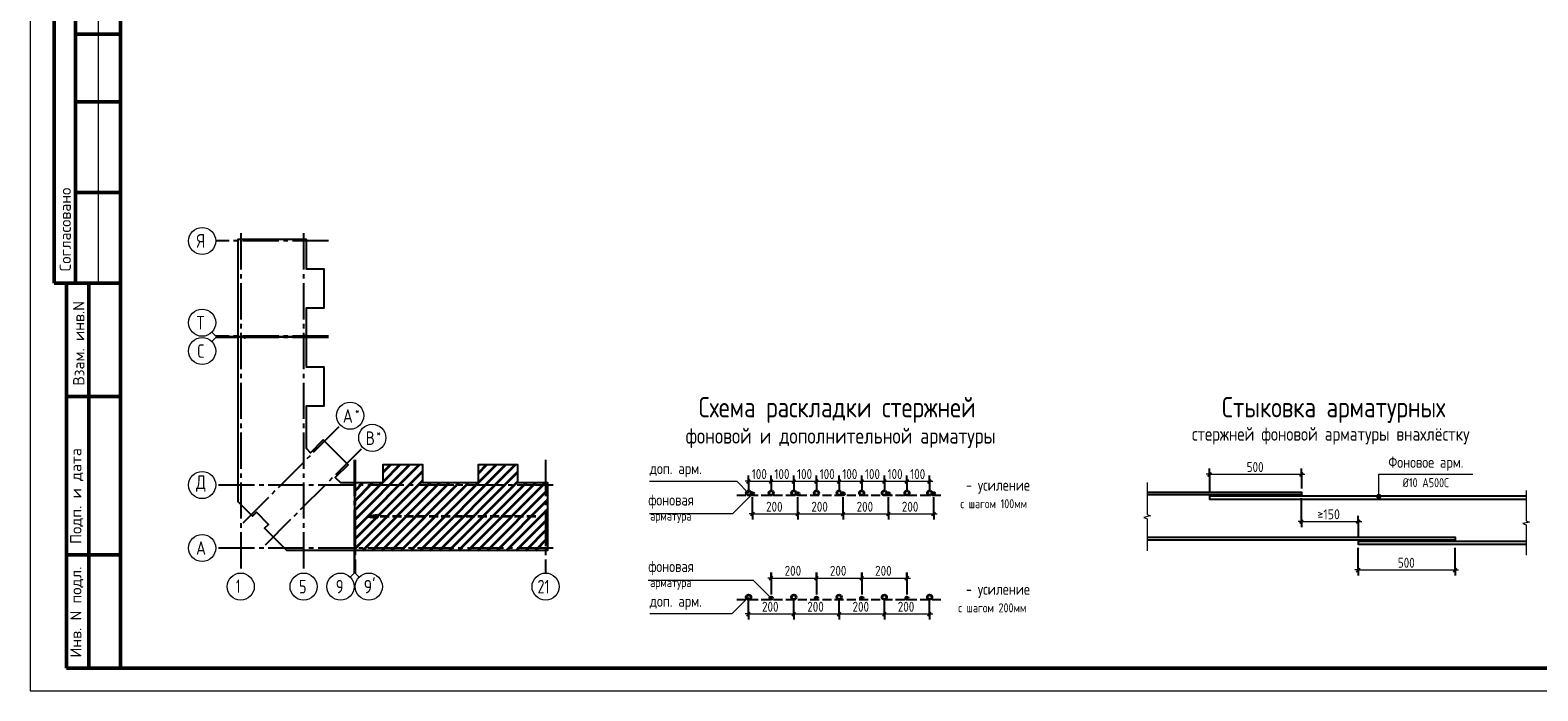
# Model space of a CAD drawing. Header units: millimetres. Extents: x 0 to 64958, y 0 to 42000.
# Tile 1 of 33: x 0 to 33317, y 0 to 14585. Entities that reach past the tile are written whole.
import ezdxf

# ---------------------------------------------------------------- set-up
doc = ezdxf.new("R2010")
doc.units = ezdxf.units.MM
doc.linetypes.add('______2', pattern=[270, 200, -70])
doc.linetypes.add('______5', pattern=[1100, 800, -100, 100, -100])
for name, color, linetype, lineweight in [('Standard', 7, 'Continuous', 25), ('Оси', 40, '______5', 18), ('Примечания', 7, 'Continuous', 25)]:
    doc.layers.add(name, color=color, linetype=linetype, lineweight=lineweight)
doc.styles.add('GOST 2.304-81', font='txt')
doc.styles.add('ISOCPEUR', font='txt')

msp = doc.modelspace()

# ---------------------------------------------------------------- hatches: boundary and pattern name
at = {"layer": 'Примечания', "linetype": 'Continuous', "lineweight": 13, "transparency": 33554687}
for points in [[(29763, 4316), (29840, 4316), (29824, 4333)], [(29763, 4316), (29824, 4333), (29779, 4333)], [(29779, 4333), (29824, 4333), (29802, 4339)], [(29757, 4294), (29847, 4294), (29840, 4316)], [(29757, 4294), (29840, 4316), (29763, 4316)], [(29763, 4271), (29847, 4294), (29757, 4294)], [(29763, 4271), (29840, 4271), (29847, 4294)], [(29779, 4255), (29840, 4271), (29763, 4271)], [(29779, 4255), (29824, 4255), (29840, 4271)], [(29824, 4255), (29779, 4255), (29802, 4249)]]:
    msp.add_hatch(color=7, dxfattribs=at).paths.add_polyline_path(points)
at = {"layer": 'Примечания', "linetype": 'Continuous', "lineweight": 35, "transparency": 33554687}
msp.add_hatch(color=7, dxfattribs=at).paths.add_polyline_path([(7674, 3878), (7464, 3848), (7674, 3818)])

# ---------------------------------------------------------------- linework, layer by layer
at = {"layer": 'Standard', "color": 7, "linetype": 'Continuous', "lineweight": 50, "transparency": 33554687}
for p, q in [((527, 15500), (527, 9000)), ((527, 15500), (527, 9000)), ((1000, 15500), (1000, 9000)), ((2000, 14500), (1000, 14500)), ((2000, 13000), (1000, 13000)), ((2000, 11000), (1000, 11000)), ((0, 9000), (6, 9000)), ((527, 9000), (2000, 9000)), ((800, 500), (800, 9000)), ((800, 500), (800, 9000)), ((1300, 500), (1300, 9000)), ((800, 6500), (2000, 6500)), ((800, 3000), (2000, 3000)), ((2000, 500), (800, 500))]:
    msp.add_line(p, q, dxfattribs=at)
at = {"layer": 'Standard', "color": 7, "linetype": 'Continuous', "lineweight": 13, "transparency": 33554687}
for p, q in [((1500, 15500), (1500, 9000)), ((4100, 7827), (4012, 7915)), ((4100, 7802), (4012, 7714)), ((4100, 7827), (4600, 7827)), ((4100, 7802), (4600, 7802)), ((7158, 2600), (7158, 3100)), ((7183, 2600), (7183, 3100)), ((7158, 2600), (7070, 2512)), ((7183, 2600), (7271, 2512))]:
    msp.add_line(p, q, dxfattribs=at)
at = {"layer": 'Standard', "color": 7, "linetype": 'Continuous', "lineweight": 35, "transparency": 33554687}
for p, q in [((7173, 3561), (8605, 4993)), ((7173, 3773), (8393, 4993)), ((7173, 3349), (8669, 4845)), ((7801, 4614), (8180, 4993)), ((7801, 4826), (7968, 4993)), ((8621, 3100), (10514, 4993)), ((8833, 3100), (10726, 4993)), ((9045, 3100), (10773, 4828)), ((9905, 4596), (10302, 4993)), ((9905, 4808), (10090, 4993)), ((7173, 3137), (8669, 4633)), ((7173, 4410), (7359, 4596)), ((7173, 3986), (7783, 4596)), ((7173, 4198), (7571, 4596)), ((7348, 3100), (8844, 4596)), ((7560, 3100), (9056, 4596)), ((7772, 3100), (9268, 4596)), ((7984, 3100), (9480, 4596)), ((8197, 3100), (9693, 4596)), ((8409, 3100), (9905, 4596)), ((9257, 3100), (10773, 4616)), ((9469, 3100), (10965, 4596)), ((9682, 3100), (11178, 4596)), ((9894, 3100), (11390, 4596)), ((10106, 3100), (11434, 4428)), ((10318, 3100), (11434, 4216)), ((10530, 3100), (11434, 4004)), ((10742, 3100), (11434, 3792)), ((10954, 3100), (11434, 3580)), ((11166, 3100), (11434, 3368)), ((11379, 3100), (11434, 3155))]:
    msp.add_line(p, q, dxfattribs=at)
at = {"layer": 'Standard', "color": 7, "linetype": 'Continuous', "lineweight": 13, "transparency": 33554687}
msp.add_lwpolyline([(0, 0), (59400, 0), (59400, 42000), (0, 42000), (0, 0)], close=True, dxfattribs=at)
at = {"layer": 'Standard', "color": 7, "linetype": 'Continuous', "lineweight": 50, "transparency": 33554687}
msp.add_lwpolyline([(2000, 41500), (58900, 41500), (58900, 500), (2000, 500), (2000, 41500)], close=True, dxfattribs=at)
at = {"layer": 'Standard', "color": 7, "linetype": 'Continuous', "lineweight": 25, "transparency": 33554687}
for points in [[(4600, 7817), (4600, 9974), (6096, 9974), (6096, 9313), (6493, 9313), (6493, 8445), (6096, 8445), (6096, 7817), (6078, 7817), (6078, 7837), (6063, 7837), (6063, 7817), (4600, 7817)], [(4600, 4357), (4600, 7812), (4738, 7812), (4738, 7792), (4753, 7792), (4753, 7812), (6096, 7812), (6096, 7149), (6493, 7149), (6493, 6281), (6096, 6281), (6096, 5355), (6194, 5257), (6475, 5538), (7024, 4989), (6743, 4708), (6855, 4596), (7168, 4596), (7168, 3100), (5670, 3100), (5182, 3588), (5267, 3673), (4999, 3941), (4914, 3856), (4600, 4170), (4600, 4357)], [(7173, 3100), (7173, 4563), (7193, 4563), (7193, 4578), (7173, 4578), (7173, 4596), (7801, 4596), (7801, 4993), (8669, 4993), (8669, 4596), (9287, 4596), (9905, 4596), (9905, 4993), (10773, 4993), (10773, 4596), (11434, 4596), (11434, 3100), (9287, 3100), (7173, 3100)]]:
    msp.add_lwpolyline(points, dxfattribs=at)
at = {"layer": 'Оси', "color": 8, "linetype": '______5', "lineweight": -3, "transparency": 33554687}
for p, q in [((4653, 10101), (4653, 2600)), ((6043, 10101), (6043, 2600)), ((6596, 9931), (4100, 9931)), ((6596, 7827), (4100, 7827)), ((6596, 7802), (4100, 7802)), ((4708, 3712), (6858, 5862)), ((5198, 3222), (7348, 5372)), ((7158, 5096), (7158, 2600)), ((7183, 5096), (7183, 2600)), ((11391, 5096), (11391, 2600)), ((11561, 4543), (4100, 4543)), ((11561, 4543), (4100, 4543)), ((11561, 3153), (4100, 3153))]:
    msp.add_line(p, q, dxfattribs=at)
at = {"layer": 'Оси', "color": 7, "linetype": 'Continuous', "lineweight": 13, "transparency": 33554687}
for centre in [(3800, 9931), (3800, 8127), (3800, 7502), (7070, 6074), (7560, 5584), (3800, 4543), (3800, 4543), (3800, 3153), (4653, 2300), (6043, 2300), (6858, 2300), (7483, 2300), (11391, 2300)]:
    msp.add_circle(centre, 300, dxfattribs=at)
at = {"layer": 'Примечания', "color": 253, "linetype": 'Continuous', "lineweight": -3, "true_color": 0xa0a0a0, "transparency": 33554687}
for p, q in [((15876, 4625), (15876, 4750)), ((16376, 4625), (16376, 4750)), ((16876, 4625), (16876, 4750)), ((17376, 4625), (17376, 4750)), ((17876, 4625), (17876, 4750)), ((18376, 4625), (18376, 4750)), ((18876, 4625), (18876, 4750)), ((19376, 4625), (19376, 4750)), ((19876, 4625), (19876, 4750)), ((26064, 4780), (26064, 4905)), ((26064, 4780), (26064, 4655)), ((26064, 4780), (26064, 4369)), ((28094, 4780), (28094, 4905)), ((28094, 4780), (28094, 4655)), ((28094, 4780), (28094, 4464)), ((15876, 4625), (15876, 4500)), ((15876, 4625), (15876, 4442)), ((16376, 4625), (16376, 4500)), ((16376, 4625), (16376, 4442)), ((16876, 4625), (16876, 4500)), ((16876, 4625), (16876, 4442)), ((17376, 4625), (17376, 4500)), ((17376, 4625), (17376, 4442)), ((17876, 4625), (17876, 4500)), ((17876, 4625), (17876, 4442)), ((18376, 4625), (18376, 4500)), ((18376, 4625), (18376, 4442)), ((18876, 4625), (18876, 4500)), ((18876, 4625), (18876, 4442)), ((19376, 4625), (19376, 4500)), ((19376, 4625), (19376, 4442)), ((19876, 4625), (19876, 4500)), ((19876, 4625), (19876, 4442)), ((15966, 3904), (15966, 4272)), ((15966, 3904), (15966, 4029)), ((16966, 3904), (16966, 4029)), ((17966, 3904), (17966, 4029)), ((18966, 3904), (18966, 4029)), ((19966, 3904), (19966, 4272)), ((19966, 3904), (19966, 4029)), ((28094, 3737), (28094, 4254)), ((15966, 3904), (15966, 3779)), ((16966, 3904), (16966, 3779)), ((17966, 3904), (17966, 3779)), ((18966, 3904), (18966, 3779)), ((19966, 3904), (19966, 3779)), ((28094, 3737), (28094, 3862)), ((28094, 3737), (28094, 3612)), ((29349, 3737), (29349, 3862)), ((29349, 3737), (29349, 3612)), ((29349, 3737), (29349, 3369)), ((29349, 2668), (29349, 3159)), ((31489, 2668), (31489, 3159)), ((29349, 2668), (29349, 2793)), ((29349, 2668), (29349, 2543)), ((31489, 2668), (31489, 2793)), ((31489, 2668), (31489, 2543)), ((16376, 2490), (16376, 2615)), ((16376, 2609), (16376, 2148)), ((16376, 2490), (16376, 2365)), ((16376, 2490), (16376, 2123)), ((17376, 2490), (17376, 2615)), ((17376, 2609), (17376, 2148)), ((17376, 2490), (17376, 2365)), ((17376, 2490), (17376, 2123)), ((18376, 2490), (18376, 2615)), ((18376, 2609), (18376, 2148)), ((18376, 2490), (18376, 2365)), ((18376, 2490), (18376, 2123)), ((19376, 2490), (19376, 2615)), ((19376, 2609), (19376, 2148)), ((19376, 2490), (19376, 2365)), ((19376, 2490), (19376, 2123)), ((15876, 1696), (15876, 1993)), ((15876, 1696), (15876, 1821)), ((15876, 1696), (15876, 1571)), ((16876, 1696), (16876, 1821)), ((16876, 1696), (16876, 1571)), ((17876, 1696), (17876, 1821)), ((17876, 1696), (17876, 1571)), ((18876, 1696), (18876, 1821)), ((18876, 1696), (18876, 1571)), ((19876, 1696), (19876, 1993)), ((19876, 1696), (19876, 1821)), ((19876, 1696), (19876, 1571))]:
    msp.add_line(p, q, dxfattribs=at)
at = {"layer": 'Примечания', "color": 7, "linetype": 'Continuous', "lineweight": 13, "transparency": 33554687}
for p, q in [((26064, 4780), (25989, 4780)), ((26064, 4780), (28094, 4780)), ((28094, 4780), (28169, 4780)), ((15876, 4625), (15801, 4625)), ((15876, 4625), (16376, 4625)), ((16376, 4625), (16876, 4625)), ((16876, 4625), (17376, 4625)), ((17376, 4625), (17876, 4625)), ((17876, 4625), (18376, 4625)), ((18376, 4625), (18876, 4625)), ((18876, 4625), (19376, 4625)), ((19376, 4625), (19876, 4625)), ((19876, 4625), (19951, 4625)), ((24683, 4601), (24683, 3891)), ((29802, 4339), (29802, 4339)), ((33060, 4421), (33060, 3751)), ((29757, 4294), (29757, 4294)), ((29802, 4249), (29802, 4249)), ((29847, 4294), (29847, 4294)), ((15966, 3904), (15891, 3904)), ((15966, 3904), (16966, 3904)), ((16966, 3904), (17966, 3904)), ((17966, 3904), (18966, 3904)), ((18966, 3904), (19966, 3904)), ((19966, 3904), (20041, 3904)), ((24758, 3860), (24608, 3830)), ((24608, 3830), (24683, 3800)), ((24683, 3891), (24758, 3860)), ((24683, 3800), (24683, 3089)), ((28094, 3737), (28019, 3737)), ((28094, 3737), (29349, 3737)), ((29349, 3737), (29424, 3737)), ((33135, 3722), (32985, 3693)), ((32985, 3693), (33060, 3665)), ((33060, 3751), (33135, 3722)), ((33060, 3665), (33060, 2994)), ((24683, 3089), (24683, 3089)), ((29349, 2668), (29274, 2668)), ((29349, 2668), (31489, 2668)), ((31489, 2668), (31564, 2668)), ((33060, 2994), (33060, 2994)), ((16376, 2490), (16301, 2490)), ((16376, 2490), (17376, 2490)), ((17376, 2490), (18376, 2490)), ((18376, 2490), (19376, 2490)), ((19376, 2490), (19451, 2490)), ((15876, 1696), (15801, 1696)), ((15876, 1696), (16876, 1696)), ((16876, 1696), (17876, 1696)), ((17876, 1696), (18876, 1696)), ((18876, 1696), (19876, 1696)), ((19876, 1696), (19951, 1696))]:
    msp.add_line(p, q, dxfattribs=at)
at = {"layer": 'Примечания', "color": 7, "linetype": 'Continuous', "lineweight": 25, "transparency": 33554687}
for p, q in [((26027, 4742), (26102, 4817)), ((28057, 4742), (28132, 4817)), ((15839, 4587), (15914, 4662)), ((16339, 4587), (16414, 4662)), ((16839, 4587), (16914, 4662)), ((17339, 4587), (17414, 4662)), ((17839, 4587), (17914, 4662)), ((18339, 4587), (18414, 4662)), ((18839, 4587), (18914, 4662)), ((19339, 4587), (19414, 4662)), ((19839, 4587), (19914, 4662)), ((15929, 3867), (16004, 3942)), ((16929, 3867), (17004, 3942)), ((17929, 3867), (18004, 3942)), ((18929, 3867), (19004, 3942)), ((19929, 3867), (20004, 3942)), ((28057, 3699), (28132, 3774)), ((29312, 3699), (29387, 3774)), ((29312, 2630), (29387, 2705)), ((31452, 2630), (31527, 2705)), ((16339, 2453), (16414, 2528)), ((17339, 2453), (17414, 2528)), ((18339, 2453), (18414, 2528)), ((19339, 2453), (19414, 2528)), ((15839, 1658), (15914, 1733)), ((16839, 1658), (16914, 1733)), ((17839, 1658), (17914, 1733)), ((18839, 1658), (18914, 1733)), ((19839, 1658), (19914, 1733))]:
    msp.add_line(p, q, dxfattribs=at)
at = {"layer": 'Примечания', "color": 8, "linetype": '______2', "lineweight": -3, "true_color": 0x737373, "transparency": 33554687}
for p, q in [((15616, 4317), (20126, 4317)), ((15616, 2018), (20126, 2018))]:
    msp.add_line(p, q, dxfattribs=at)
at = {"layer": 'Примечания', "color": 7, "linetype": 'Continuous', "lineweight": 35, "transparency": 33554687}
for p, q in [((7674, 3878), (7464, 3848)), ((7464, 3848), (7464, 3848)), ((7464, 3848), (7464, 3848)), ((7464, 3848), (7464, 3848)), ((7464, 3848), (7674, 3818)), ((7674, 3818), (7674, 3878)), ((7674, 3848), (7689, 3848))]:
    msp.add_line(p, q, dxfattribs=at)
at = {"layer": 'Примечания', "color": 7, "linetype": '______2', "lineweight": 35, "transparency": 33554687}
msp.add_line((11174, 3848), (7464, 3848), dxfattribs=at)
at = {"layer": 'Примечания', "color": 7, "linetype": 'Continuous', "lineweight": 13, "transparency": 33554687}
for points in [[(29802, 4294), (29802, 4780), (31879, 4780)], [(13683, 4625), (15618, 4625), (15876, 4367)], [(15966, 4347), (15524, 3904), (13683, 3904)], [(16376, 2048), (15988, 2436), (13660, 2436)], [(15876, 2068), (15504, 1696), (13691, 1696)]]:
    msp.add_lwpolyline(points, dxfattribs=at)
at = {"layer": 'Примечания', "color": 7, "linetype": 'Continuous', "lineweight": 25, "transparency": 33554687}
for points in [[(24683, 4389), (28094, 4389), (28094, 4329), (24683, 4329)], [(33060, 4294), (26064, 4294), (26064, 4234), (33060, 4234)], [(24683, 3389), (31489, 3389), (31489, 3329), (24683, 3329)], [(33060, 3294), (29349, 3294), (29349, 3234), (33060, 3234)]]:
    msp.add_lwpolyline(points, dxfattribs=at)
at = {"layer": 'Примечания', "color": 253, "linetype": 'Continuous', "lineweight": -3, "true_color": 0xa0a0a0, "transparency": 33554687}
for points in [[(16966, 3904), (16966, 3921), (16966, 3921), (16966, 3921), (16966, 3921), (16966, 3921), (16966, 3921), (16966, 4272)], [(17966, 3904), (17966, 3921), (17966, 3921), (17966, 3921), (17966, 3921), (17966, 4272)], [(18966, 3904), (18966, 3921), (18966, 3921), (18966, 4272)], [(16876, 1696), (16876, 1713), (16876, 1713), (16876, 1713), (16876, 1713), (16876, 1713), (16876, 1713), (16876, 1993)], [(17876, 1696), (17876, 1713), (17876, 1713), (17876, 1713), (17876, 1713), (17876, 1993)], [(18876, 1696), (18876, 1713), (18876, 1713), (18876, 1993)]]:
    msp.add_lwpolyline(points, dxfattribs=at)
at = {"layer": 'Примечания', "color": 7, "linetype": 'Continuous', "lineweight": 35, "transparency": 33554687}
for centre, radius in [((15876, 4367), 50), ((15966, 4347), 30), ((16376, 4367), 50), ((16876, 4367), 50), ((16966, 4347), 30), ((17376, 4367), 50), ((17876, 4367), 50), ((17966, 4347), 30), ((18376, 4367), 50), ((18876, 4367), 50), ((18966, 4347), 30), ((19376, 4367), 50), ((19876, 4367), 50), ((19966, 4347), 30), ((15876, 2068), 50), ((16376, 2048), 30), ((16876, 2068), 50), ((17376, 2048), 30), ((17876, 2068), 50), ((18376, 2048), 30), ((18876, 2068), 50), ((19376, 2048), 30), ((19876, 2068), 50)]:
    msp.add_circle(centre, radius, dxfattribs=at)
at = {"layer": 'Примечания', "color": 7, "linetype": 'Continuous', "lineweight": 13, "transparency": 33554687}
msp.add_circle((29802, 4294), 45, dxfattribs=at)

# ---------------------------------------------------------------- texts
at = {"layer": 'Standard', "color": 7, "linetype": 'Continuous', "lineweight": 50, "transparency": 33554687, "char_height": 250, "attachment_point": 7, "rotation": 90, "style": 'ISOCPEUR'}
for s, insert, width in [('\\A1;{\\fISOCPEUR|i0|b0;\\H250.000000;\\W1.000000;\\C7;Согласовано}\\P', (900, 9261), 2071.88), ('\\A1;{\\fISOCPEUR|i0|b0;\\H250.000000;\\W1.000000;\\C7;Взам. инв.N}\\P', (1198, 6736), 1909.1), ('\\A1;{\\fISOCPEUR|i0|b0;\\H250.000000;\\W1.000000;\\C7;Подп. и дата}\\P', (1174, 3242), 2197.06), ('\\A1;{\\fISOCPEUR|i0|b0;\\H250.000000;\\W1.000000;\\C7;Инв. N подл.}\\P', (1174, 734), 2021.79)]:
    msp.add_mtext(s, dxfattribs=dict(at, insert=insert, width=width))
at = {"layer": 'Standard', "color": 7, "linetype": 'Continuous', "lineweight": 25, "transparency": 33554687, "insert": (11211, 2150), "char_height": 300, "width": 472.27, "attachment_point": 7, "style": 'ISOCPEUR'}
msp.add_mtext('\\W0.75;21', dxfattribs=at)
at = {"layer": 'Оси', "color": 7, "linetype": 'Continuous', "lineweight": 25, "transparency": 33554687, "attachment_point": 7, "style": 'ISOCPEUR'}
for s, insert, char_height, width in [('\\W0.80;Я', (3680, 9781), 300, 359.83), ('\\W0.80;Т', (3680, 7977), 300, 359.83), ('\\W0.78;С', (3695, 7352), 300, 326.41), ('\\W0.82;А', (6909, 5917), 300, 392.64), ('\\W0.80;*', (7179, 6092), 180, 215.89), ('\\W0.80;В', (7414, 5427), 300, 359.84), ('\\W0.80;*', (7654, 5602), 180, 215.89), ('\\W0.82;Д', (3665, 4393), 300, 392.65), ('\\W0.82;А', (3665, 3003), 300, 392.65), ('\\W0.56;1', (4553, 2160), 300, 233.32), ('\\W0.78;5', (5938, 2150), 300, 326.41), ('\\W0.78;9', (6753, 2150), 300, 326.41), ("\\W0.84;9'", (7371, 2150), 300, 440.64)]:
    msp.add_mtext(s, dxfattribs=dict(at, insert=insert, char_height=char_height, width=width))
at = {"layer": 'Примечания', "color": 7, "linetype": 'Continuous', "lineweight": 50, "transparency": 33554687, "attachment_point": 7, "style": 'GOST 2.304-81'}
for s, insert, char_height, width in [('Схема\\~раскладки\\~стержней', (14774, 5915), 450, 6428.76), ('Стыковка\\~арматурных', (26336, 5915), 450, 5309.45), ('фоновой\\~и\\~дополнительной\\~арматуры', (14485, 5361), 350, 6865.7), ('стержней\\~фоновой\\~арматуры\\~внахлёстку', (25673, 5440), 300, 6502.98)]:
    msp.add_mtext(s, dxfattribs=dict(at, insert=insert, char_height=char_height, width=width))
at = {"layer": 'Примечания', "color": 7, "linetype": 'Continuous', "lineweight": 25, "transparency": 33554687, "attachment_point": 7}
for s, insert, char_height, width, style in [('доп.\\~арм.', (13691, 4716), 250, 1208.65, 'GOST 2.304-81'), ('500', (26884, 4830), 220, 516.38, 'GOST 2.304-81'), ('Фоновое\\~арм.', (30012, 4855), 250, 1812.59, 'GOST 2.304-81'), ('100', (15947, 4675), 220, 485.09, 'GOST 2.304-81'), ('100', (16447, 4675), 220, 485.09, 'GOST 2.304-81'), ('100', (16947, 4675), 220, 485.09, 'GOST 2.304-81'), ('100', (17447, 4675), 220, 485.09, 'GOST 2.304-81'), ('100', (17947, 4675), 220, 485.09, 'GOST 2.304-81'), ('100', (18447, 4675), 220, 485.09, 'GOST 2.304-81'), ('100', (18947, 4675), 220, 485.09, 'GOST 2.304-81'), ('100', (19447, 4675), 220, 485.09, 'GOST 2.304-81'), ('-\\~усиление', (20677, 4351), 250, 1510.8, 'GOST 2.304-81'), ('Ø10\\~А500С', (30329, 4495), 200, 1153.95, 'GOST 2.304-81'), ('фоновая', (13660, 4024), 250, 1173.25, 'GOST 2.304-81'), ('200', (16263, 3954), 220, 531.97, 'GOST 2.304-81'), ('200', (17263, 3954), 220, 531.97, 'GOST 2.304-81'), ('200', (18263, 3954), 220, 531.97, 'GOST 2.304-81'), ('200', (19263, 3954), 220, 531.97, 'GOST 2.304-81'), ('с\\~шагом\\~100мм', (20556, 4031), 200, 1606.26, 'GOST 2.304-81'), ('\\W0.87;≥150', (28447, 3787), 220, 666.9, 'ISOCPEUR'), ('арматура', (13701, 3704), 200, 1066.47, 'GOST 2.304-81'), ('500', (30224, 2718), 220, 516.4, 'GOST 2.304-81'), ('фоновая', (13660, 2556), 250, 1173.25, 'GOST 2.304-81'), ('200', (16673, 2540), 220, 531.98, 'GOST 2.304-81'), ('200', (17673, 2540), 220, 531.98, 'GOST 2.304-81'), ('200', (18673, 2540), 220, 531.98, 'GOST 2.304-81'), ('арматура', (13701, 2236), 200, 1066.47, 'GOST 2.304-81'), ('-\\~усиление', (20677, 2052), 250, 1510.8, 'GOST 2.304-81'), ('доп.\\~арм.', (13691, 1787), 250, 1208.65, 'GOST 2.304-81'), ('200', (16173, 1746), 220, 531.98, 'GOST 2.304-81'), ('200', (17173, 1746), 220, 531.98, 'GOST 2.304-81'), ('200', (18173, 1746), 220, 531.98, 'GOST 2.304-81'), ('200', (19173, 1746), 220, 531.98, 'GOST 2.304-81'), ('с\\~шагом\\~200мм', (20510, 1732), 200, 1648.88, 'GOST 2.304-81')]:
    msp.add_mtext(s, dxfattribs=dict(at, insert=insert, char_height=char_height, width=width, style=style))

doc.saveas('drawing.dxf')
